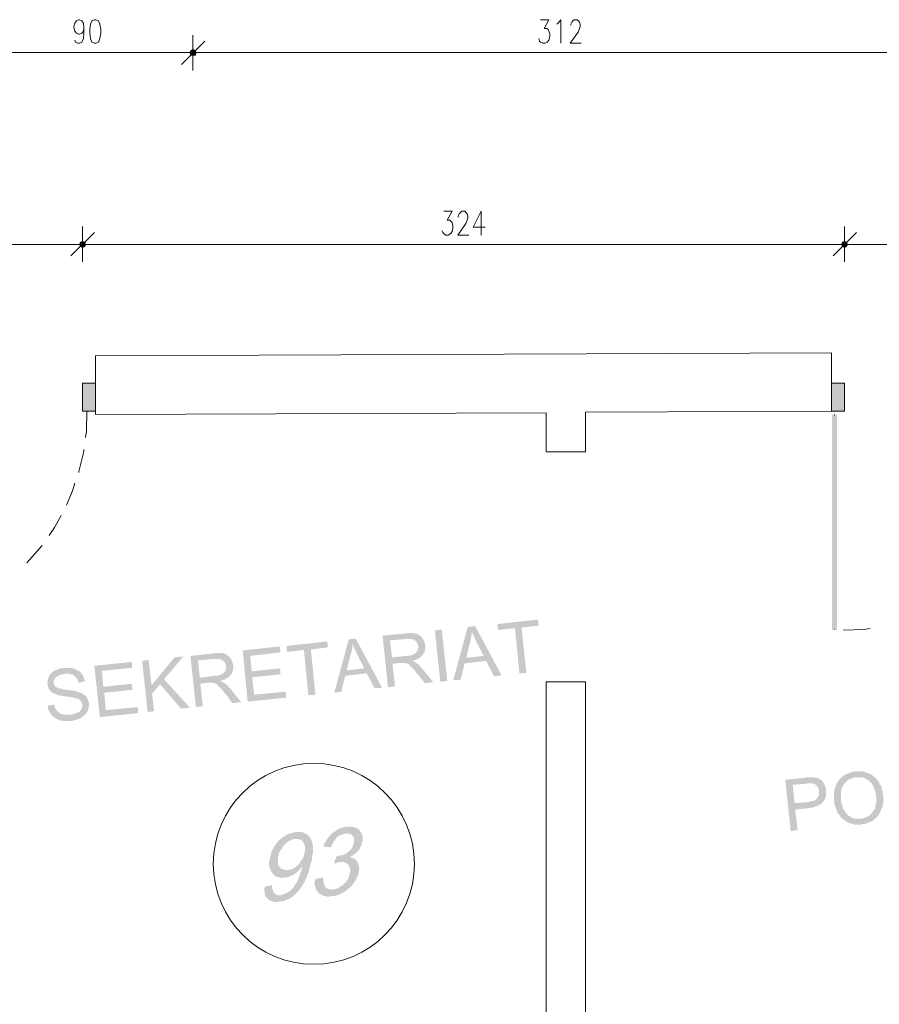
# Model space of a CAD drawing. Header units: millimetres. Extents: x -1256 to 4744, y -2264 to 706.
# Tile 38 of 62: x 1946 to 2312, y -311 to 108. Entities that reach past the tile are written whole.
import ezdxf

# ---------------------------------------------------------------- set-up
doc = ezdxf.new("R2010")
doc.units = ezdxf.units.MM
doc.header["$LTSCALE"] = 0.2
doc.layers.add('C00-00-00', color=7, linetype='Continuous')

msp = doc.modelspace()

# ---------------------------------------------------------------- hatches: boundary and pattern name
at = {"layer": 'C00-00-00'}
h = msp.add_hatch(color=256, dxfattribs=at)
h.dxf.hatch_style = 2
h.paths.add_polyline_path([(2019.227, 94.969), (2018.805, 94.123), (2021.346, 94.123)])
h = msp.add_hatch(color=256, dxfattribs=at)
h.dxf.hatch_style = 2
h.paths.add_polyline_path([(2021.346, 94.123), (2018.805, 94.123), (2019.227, 94.969)])
h = msp.add_hatch(color=256, dxfattribs=at)
h.dxf.hatch_style = 2
h.paths.add_polyline_path([(2018.805, 94.123), (2019.227, 93.067), (2021.133, 93.067)])
h = msp.add_hatch(color=256, dxfattribs=at)
h.dxf.hatch_style = 2
h.paths.add_polyline_path([(2018.805, 94.123), (2021.346, 94.123), (2021.133, 93.067)])
h = msp.add_hatch(color=256, dxfattribs=at)
h.dxf.hatch_style = 2
h.paths.add_polyline_path([(2021.133, 93.067), (2021.346, 94.123), (2018.805, 94.123)])
h = msp.add_hatch(color=256, dxfattribs=at)
h.dxf.hatch_style = 2
h.paths.add_polyline_path([(2021.133, 93.067), (2019.227, 93.067), (2018.805, 94.123)])
h = msp.add_hatch(color=256, dxfattribs=at)
h.dxf.hatch_style = 2
h.paths.add_polyline_path([(2020.073, 95.395), (2019.227, 94.969), (2021.133, 94.969)])
h = msp.add_hatch(color=256, dxfattribs=at)
h.dxf.hatch_style = 2
h.paths.add_polyline_path([(2021.133, 94.969), (2019.227, 94.969), (2020.073, 95.395)])
h = msp.add_hatch(color=256, dxfattribs=at)
h.dxf.hatch_style = 2
h.paths.add_polyline_path([(2019.227, 94.969), (2021.133, 94.969), (2021.346, 94.123)])
h = msp.add_hatch(color=256, dxfattribs=at)
h.dxf.hatch_style = 2
h.paths.add_polyline_path([(2021.346, 94.123), (2021.133, 94.969), (2019.227, 94.969)])
h = msp.add_hatch(color=256, dxfattribs=at)
h.dxf.hatch_style = 2
h.paths.add_polyline_path([(2019.227, 93.067), (2021.133, 93.067), (2020.073, 92.855)])
h = msp.add_hatch(color=256, dxfattribs=at)
h.dxf.hatch_style = 2
h.paths.add_polyline_path([(2020.073, 92.855), (2021.133, 93.067), (2019.227, 93.067)])
h = msp.add_hatch(color=256, dxfattribs=at)
h.dxf.hatch_style = 2
h.paths.add_polyline_path([(1974.354, 12.419), (1971.814, 12.419), (1972.239, 13.479)])
h = msp.add_hatch(color=256, dxfattribs=at)
h.dxf.hatch_style = 2
h.paths.add_polyline_path([(1972.239, 13.479), (1971.814, 12.419), (1974.354, 12.419)])
h = msp.add_hatch(color=256, dxfattribs=at)
h.dxf.hatch_style = 2
h.paths.add_polyline_path([(1974.141, 13.479), (1972.239, 13.479), (1973.082, 13.691)])
h = msp.add_hatch(color=256, dxfattribs=at)
h.dxf.hatch_style = 2
h.paths.add_polyline_path([(1973.082, 13.691), (1972.239, 13.479), (1974.141, 13.479)])
h = msp.add_hatch(color=256, dxfattribs=at)
h.dxf.hatch_style = 2
h.paths.add_polyline_path([(1974.354, 12.419), (1974.141, 13.479), (1972.239, 13.479)])
h = msp.add_hatch(color=256, dxfattribs=at)
h.dxf.hatch_style = 2
h.paths.add_polyline_path([(1972.239, 13.479), (1974.141, 13.479), (1974.354, 12.419)])
h = msp.add_hatch(color=256, dxfattribs=at)
h.dxf.hatch_style = 2
h.paths.add_polyline_path([(2298.415, 12.419), (2295.875, 12.419), (2296.3, 13.479)])
h = msp.add_hatch(color=256, dxfattribs=at)
h.dxf.hatch_style = 2
h.paths.add_polyline_path([(2296.3, 13.479), (2295.875, 12.419), (2298.415, 12.419)])
h = msp.add_hatch(color=256, dxfattribs=at)
h.dxf.hatch_style = 2
h.paths.add_polyline_path([(2297.994, 13.479), (2296.3, 13.479), (2297.147, 13.691)])
h = msp.add_hatch(color=256, dxfattribs=at)
h.dxf.hatch_style = 2
h.paths.add_polyline_path([(2297.147, 13.691), (2296.3, 13.479), (2297.994, 13.479)])
h = msp.add_hatch(color=256, dxfattribs=at)
h.dxf.hatch_style = 2
h.paths.add_polyline_path([(2298.415, 12.419), (2297.994, 13.479), (2296.3, 13.479)])
h = msp.add_hatch(color=256, dxfattribs=at)
h.dxf.hatch_style = 2
h.paths.add_polyline_path([(2296.3, 13.479), (2297.994, 13.479), (2298.415, 12.419)])
h = msp.add_hatch(color=256, dxfattribs=at)
h.dxf.hatch_style = 2
h.paths.add_polyline_path([(1974.141, 11.572), (1974.354, 12.419), (1971.814, 12.419)])
h = msp.add_hatch(color=256, dxfattribs=at)
h.dxf.hatch_style = 2
h.paths.add_polyline_path([(1974.141, 11.572), (1972.239, 11.572), (1971.814, 12.419)])
h = msp.add_hatch(color=256, dxfattribs=at)
h.dxf.hatch_style = 2
h.paths.add_polyline_path([(1971.814, 12.419), (1972.239, 11.572), (1974.141, 11.572)])
h = msp.add_hatch(color=256, dxfattribs=at)
h.dxf.hatch_style = 2
h.paths.add_polyline_path([(1971.814, 12.419), (1974.354, 12.419), (1974.141, 11.572)])
h = msp.add_hatch(color=256, dxfattribs=at)
h.dxf.hatch_style = 2
h.paths.add_polyline_path([(1973.082, 11.151), (1974.141, 11.572), (1972.239, 11.572)])
h = msp.add_hatch(color=256, dxfattribs=at)
h.dxf.hatch_style = 2
h.paths.add_polyline_path([(1972.239, 11.572), (1974.141, 11.572), (1973.082, 11.151)])
h = msp.add_hatch(color=256, dxfattribs=at)
h.dxf.hatch_style = 2
h.paths.add_polyline_path([(2297.994, 11.572), (2298.415, 12.419), (2295.875, 12.419)])
h = msp.add_hatch(color=256, dxfattribs=at)
h.dxf.hatch_style = 2
h.paths.add_polyline_path([(2297.994, 11.572), (2296.3, 11.572), (2295.875, 12.419)])
h = msp.add_hatch(color=256, dxfattribs=at)
h.dxf.hatch_style = 2
h.paths.add_polyline_path([(2295.875, 12.419), (2296.3, 11.572), (2297.994, 11.572)])
h = msp.add_hatch(color=256, dxfattribs=at)
h.dxf.hatch_style = 2
h.paths.add_polyline_path([(2295.875, 12.419), (2298.415, 12.419), (2297.994, 11.572)])
h = msp.add_hatch(color=256, dxfattribs=at)
h.dxf.hatch_style = 2
h.paths.add_polyline_path([(2297.147, 11.151), (2297.994, 11.572), (2296.3, 11.572)])
h = msp.add_hatch(color=256, dxfattribs=at)
h.dxf.hatch_style = 2
h.paths.add_polyline_path([(2296.3, 11.572), (2297.994, 11.572), (2297.147, 11.151)])
h = msp.add_hatch(color=256, dxfattribs=at)
h.dxf.hatch_style = 2
h.paths.add_polyline_path([(1973.082, -58.49), (1973.082, -46.635), (1978.588, -46.635)])
h = msp.add_hatch(color=256, dxfattribs=at)
h.dxf.hatch_style = 2
h.paths.add_polyline_path([(1973.082, -58.49), (1978.588, -58.49), (1978.588, -46.635)])
h = msp.add_hatch(color=256, dxfattribs=at)
h.dxf.hatch_style = 2
h.paths.add_polyline_path([(2291.645, -58.49), (2291.645, -46.635), (2297.147, -46.635)])
h = msp.add_hatch(color=256, dxfattribs=at)
h.dxf.hatch_style = 2
h.paths.add_polyline_path([(2291.645, -58.49), (2297.147, -58.49), (2297.147, -46.635)])
h = msp.add_hatch(color=256, dxfattribs=at)
h.dxf.hatch_style = 2
h.paths.add_polyline_path([(2291.854, -60.179), (2293.973, -60.179), (2291.854, -151.409)])
h = msp.add_hatch(color=256, dxfattribs=at)
h.dxf.hatch_style = 2
h.paths.add_polyline_path([(2293.973, -60.179), (2291.854, -151.409), (2293.973, -151.409)])
h = msp.add_hatch(color=256, dxfattribs=at)
h.dxf.hatch_style = 2
h.paths.add_polyline_path([(2293.973, -151.409), (2291.854, -151.409), (2293.973, -60.179)])
h = msp.add_hatch(color=256, dxfattribs=at)
h.dxf.hatch_style = 2
h.paths.add_polyline_path([(2291.854, -151.409), (2293.973, -60.179), (2291.854, -60.179)])
h = msp.add_hatch(color=256, dxfattribs=at)
h.dxf.hatch_style = 2
h.paths.add_polyline_path([(2140.089, -149.928), (2136.914, -150.35), (2130.774, -172.999), (2133.949, -172.786), (2135.642, -165.804), (2144.744, -164.744), (2136.28, -163.476), (2137.974, -156.702), (2138.186, -156.064), (2138.186, -155.43), (2138.395, -154.796), (2138.395, -154.371), (2138.608, -153.737), (2138.608, -152.469), (2138.82, -152.469)])
h = msp.add_hatch(color=256, dxfattribs=at)
h.dxf.hatch_style = 2
h.paths.add_polyline_path([(2140.089, -149.928), (2138.82, -152.469), (2138.82, -152.681), (2139.033, -153.315), (2139.455, -153.949), (2139.667, -154.371), (2139.88, -154.796), (2139.88, -155.009), (2140.089, -155.217), (2140.089, -155.643), (2140.301, -155.856), (2140.514, -156.277), (2140.727, -156.911), (2140.935, -157.336), (2141.361, -157.97), (2141.569, -158.604), (2141.995, -159.242), (2142.416, -160.089), (2142.841, -160.936), (2143.263, -161.783), (2143.688, -162.629), (2136.28, -163.476), (2144.744, -164.744), (2148.135, -171.305), (2151.309, -170.884)])
h = msp.add_hatch(color=256, dxfattribs=at)
h.dxf.hatch_style = 2
h.paths.add_polyline_path([(2166.759, -147.176), (2149.615, -149.082), (2149.828, -151.622), (2157.023, -150.775), (2158.929, -170.037), (2161.891, -169.825), (2159.776, -150.562), (2167.184, -149.716)])
h = msp.add_hatch(color=256, dxfattribs=at)
h.dxf.hatch_style = 2
h.paths.add_polyline_path([(2110.457, -153.103), (2100.722, -153.949), (2103.049, -175.96), (2106.011, -175.539), (2104.951, -166.012), (2108.338, -165.591), (2113.844, -164.957), (2113.419, -164.744), (2113.631, -164.744), (2114.265, -164.531), (2114.899, -164.323), (2115.537, -163.897), (2115.959, -163.685), (2116.38, -163.476), (2117.018, -163.051), (2117.227, -162.629), (2117.652, -162.417), (2117.865, -162.204), (2104.743, -163.263), (2103.896, -156.064), (2110.878, -155.43), (2117.227, -154.583), (2116.805, -154.162), (2116.171, -153.737), (2115.537, -153.315), (2114.899, -153.103), (2114.478, -153.103), (2113.844, -152.89), (2111.091, -152.89)])
h = msp.add_hatch(color=256, dxfattribs=at)
h.dxf.hatch_style = 2
h.paths.add_polyline_path([(2117.227, -154.583), (2110.878, -155.43), (2113.206, -155.43), (2113.631, -155.643), (2114.053, -155.856), (2114.478, -156.064), (2114.899, -156.49), (2115.325, -156.911), (2115.537, -157.336), (2115.746, -157.97), (2115.959, -158.604), (2115.959, -159.03), (2115.746, -159.451), (2115.746, -160.089), (2115.325, -160.723), (2115.112, -160.936), (2114.899, -161.357), (2114.265, -161.783), (2113.844, -161.991), (2113.419, -162.204), (2112.784, -162.417), (2112.15, -162.417), (2111.516, -162.629), (2110.878, -162.629), (2104.743, -163.263), (2117.865, -162.204), (2118.078, -161.57), (2118.499, -161.149), (2118.712, -160.723), (2118.712, -160.089), (2118.924, -159.451), (2118.924, -158.183), (2118.712, -157.97), (2118.712, -157.336), (2118.499, -156.702), (2118.286, -156.277), (2118.078, -155.643), (2117.865, -155.43), (2117.652, -155.009)])
h = msp.add_hatch(color=256, dxfattribs=at)
h.dxf.hatch_style = 2
h.paths.add_polyline_path([(2128.238, -173.212), (2125.273, -173.633), (2122.945, -151.835), (2125.907, -151.409)])
h = msp.add_hatch(color=256, dxfattribs=at)
h.dxf.hatch_style = 2
h.paths.add_polyline_path([(2056.904, -158.604), (2041.242, -160.302), (2043.357, -182.1), (2059.657, -180.407), (2059.444, -177.867), (2046.109, -179.139), (2045.263, -171.731), (2057.326, -170.459), (2057.117, -167.918), (2045.05, -169.191), (2044.416, -162.629), (2057.326, -161.149)])
h = msp.add_hatch(color=256, dxfattribs=at)
h.dxf.hatch_style = 2
h.paths.add_polyline_path([(2077.226, -156.49), (2059.866, -158.396), (2060.078, -160.936), (2067.278, -160.089), (2069.18, -179.351), (2072.145, -179.139), (2070.239, -159.877), (2077.434, -159.03)])
h = msp.add_hatch(color=256, dxfattribs=at)
h.dxf.hatch_style = 2
h.paths.add_polyline_path([(2089.289, -155.217), (2086.327, -155.643), (2080.187, -178.292), (2083.153, -177.867), (2084.846, -171.097), (2093.948, -170.037), (2085.48, -168.765), (2087.174, -161.783), (2087.383, -161.357), (2087.595, -160.723), (2087.595, -160.089), (2087.808, -159.451), (2087.808, -158.396), (2088.021, -157.758)])
h = msp.add_hatch(color=256, dxfattribs=at)
h.dxf.hatch_style = 2
h.paths.add_polyline_path([(2089.289, -155.217), (2088.021, -157.758), (2088.229, -157.97), (2088.442, -158.604), (2088.655, -159.242), (2088.867, -159.664), (2089.076, -160.089), (2089.076, -160.302), (2089.289, -160.511), (2089.501, -160.936), (2089.501, -161.149), (2089.714, -161.57), (2089.923, -161.991), (2090.348, -162.629), (2090.561, -163.263), (2090.774, -163.897), (2091.195, -164.531), (2091.62, -165.378), (2092.042, -166.012), (2092.463, -167.072), (2092.888, -167.918), (2085.48, -168.765), (2093.948, -170.037), (2097.331, -176.386), (2100.509, -176.173)])
h = msp.add_hatch(color=256, dxfattribs=at)
h.dxf.hatch_style = 2
h.paths.add_polyline_path([(2016.053, -162.838), (2012.24, -163.263), (2002.505, -175.118), (2002.717, -178.713), (2006.104, -174.692), (2007.798, -172.577)])
h = msp.add_hatch(color=256, dxfattribs=at)
h.dxf.hatch_style = 2
h.paths.add_polyline_path([(2028.753, -161.57), (2019.014, -162.629), (2021.346, -184.428), (2024.307, -184.006), (2023.248, -174.48), (2026.635, -174.058), (2032.14, -173.424), (2031.715, -173.212), (2031.928, -173.212), (2032.562, -172.999), (2033.2, -172.786), (2033.834, -172.577), (2034.255, -172.152), (2034.893, -171.939), (2035.315, -171.518), (2035.74, -171.305), (2035.949, -170.884), (2036.161, -170.671), (2023.039, -171.939), (2022.192, -164.531), (2029.175, -163.897), (2035.527, -163.051), (2035.102, -162.629), (2034.468, -162.204), (2033.834, -161.783), (2033.2, -161.57), (2032.774, -161.57), (2032.14, -161.357), (2029.388, -161.357)])
h = msp.add_hatch(color=256, dxfattribs=at)
h.dxf.hatch_style = 2
h.paths.add_polyline_path([(2035.527, -163.051), (2029.175, -163.897), (2031.502, -163.897), (2031.928, -164.11), (2032.349, -164.323), (2032.774, -164.531), (2033.2, -164.957), (2033.621, -165.378), (2033.834, -165.804), (2034.047, -166.438), (2034.255, -167.072), (2034.255, -167.497), (2034.047, -167.918), (2034.047, -168.552), (2033.834, -169.191), (2033.408, -169.403), (2033.2, -169.825), (2032.562, -170.25), (2032.14, -170.459), (2031.715, -170.671), (2031.081, -170.884), (2030.447, -171.097), (2029.175, -171.097), (2023.039, -171.939), (2036.161, -170.671), (2036.583, -170.25), (2036.795, -169.612), (2037.008, -169.191), (2037.008, -168.552), (2037.221, -167.918), (2037.221, -166.438), (2037.008, -165.804), (2036.795, -165.166), (2036.583, -164.744), (2036.374, -164.11), (2036.161, -163.897), (2035.949, -163.476)])
h = msp.add_hatch(color=256, dxfattribs=at)
h.dxf.hatch_style = 2
h.paths.add_polyline_path([(1994.037, -165.166), (1978.166, -166.859), (1980.494, -188.665), (1996.79, -186.968), (1996.582, -184.428), (1983.034, -185.7), (1982.396, -178.292), (1994.463, -177.02), (1994.037, -174.48), (1981.975, -175.752), (1981.341, -168.978), (1994.25, -167.706)])
h = msp.add_hatch(color=256, dxfattribs=at)
h.dxf.hatch_style = 2
h.paths.add_polyline_path([(2001.237, -164.323), (1998.484, -164.744), (2000.811, -186.547), (2003.564, -186.121), (2002.717, -178.713), (2002.505, -175.118)])
h = msp.add_hatch(color=256, dxfattribs=at)
h.dxf.hatch_style = 2
h.paths.add_polyline_path([(2113.844, -164.957), (2108.338, -165.591), (2110.457, -165.591), (2110.878, -165.804), (2111.516, -166.012), (2112.15, -166.438), (2112.15, -166.65), (2112.572, -167.072), (2112.997, -167.497), (2113.419, -167.918), (2113.844, -168.344), (2114.053, -168.344), (2114.265, -168.552), (2114.478, -168.978), (2114.691, -169.191), (2114.899, -169.612), (2115.325, -170.037), (2115.746, -170.459), (2115.959, -170.884), (2116.593, -171.518), (2117.018, -172.152), (2117.439, -172.786), (2118.078, -173.424), (2118.712, -174.271), (2122.311, -173.846), (2117.865, -168.344), (2117.439, -167.918), (2117.018, -167.497), (2116.593, -166.859), (2116.171, -166.438), (2115.746, -166.012), (2115.112, -165.804), (2114.691, -165.378), (2114.265, -165.166)])
h = msp.add_hatch(color=256, dxfattribs=at)
h.dxf.hatch_style = 2
h.paths.add_polyline_path([(1965.253, -167.706), (1964.406, -167.918), (1963.772, -167.918), (1963.134, -168.131), (1962.712, -168.344), (1962.078, -168.552), (1961.653, -168.765), (1961.019, -168.978), (1960.598, -169.403), (1960.172, -169.612), (1959.751, -170.037), (1959.538, -170.25), (1959.113, -170.671), (1958.904, -171.305), (1958.692, -171.731), (1958.479, -172.152), (1958.27, -172.786), (1958.27, -173.424), (1958.057, -174.058), (1958.27, -174.48), (1958.27, -175.326), (1958.479, -175.96), (1958.692, -176.386), (1958.904, -177.02), (1959.326, -177.445), (1959.751, -177.867), (1960.172, -178.079), (1960.385, -178.292), (1960.806, -178.505), (1961.444, -178.713), (1961.866, -178.926), (1962.287, -179.139), (1962.925, -179.351), (1963.559, -179.56), (1964.193, -179.56), (1965.04, -179.773), (1965.887, -179.773), (1966.525, -179.985), (1967.372, -179.985), (1968.006, -180.198), (1968.64, -180.198), (1969.274, -180.407), (1969.908, -180.619), (1970.333, -180.619), (1970.754, -180.832), (1971.18, -180.832), (1971.392, -181.045), (1972.027, -181.466), (1972.448, -181.892), (1972.661, -182.313), (1972.873, -182.734), (1973.082, -183.372), (1973.082, -184.219), (1972.873, -184.853), (1972.661, -185.274), (1972.239, -185.908), (1971.814, -186.334), (1971.392, -186.547), (1970.967, -186.755), (1970.546, -186.968), (1969.908, -187.181), (1969.274, -187.393), (1968.64, -187.606), (1968.006, -187.606), (1960.806, -188.453), (1961.232, -188.874), (1961.444, -189.087), (1961.866, -189.299), (1962.287, -189.508), (1962.712, -189.721), (1963.346, -189.933), (1963.772, -190.146), (1964.406, -190.146), (1965.04, -190.355), (1968.427, -190.355), (1968.64, -190.146), (1969.274, -190.146), (1969.908, -189.933), (1970.546, -189.721), (1971.18, -189.508), (1971.814, -189.299), (1972.239, -189.087), (1972.661, -188.874), (1973.082, -188.453), (1973.72, -188.24), (1973.929, -187.815), (1974.141, -187.815), (1974.567, -187.181), (1974.775, -186.755), (1975.201, -186.334), (1975.413, -185.7), (1975.626, -185.274), (1975.626, -184.64), (1975.835, -184.006), (1975.835, -182.526), (1975.626, -181.892), (1975.413, -181.253), (1975.201, -180.832), (1974.988, -180.198), (1974.567, -179.773), (1974.141, -179.351), (1973.72, -179.139), (1973.295, -178.713), (1972.661, -178.505), (1972.239, -178.292), (1971.601, -178.079), (1970.967, -177.867), (1970.754, -177.654), (1970.333, -177.654), (1969.699, -177.445), (1969.065, -177.445), (1968.64, -177.232), (1967.159, -177.232), (1966.525, -177.02), (1965.465, -177.02), (1964.827, -176.807), (1964.193, -176.598), (1963.559, -176.598), (1962.925, -176.386), (1962.5, -176.173), (1962.287, -176.173), (1962.078, -175.96), (1961.653, -175.752), (1961.232, -175.326), (1961.019, -174.692), (1960.806, -174.058), (1960.806, -173.424), (1961.019, -172.999), (1961.232, -172.365), (1961.653, -171.939), (1962.078, -171.518), (1962.712, -171.097), (1963.134, -170.884), (1963.772, -170.671), (1964.193, -170.459), (1964.827, -170.459), (1965.674, -170.25), (1972.239, -169.612), (1971.814, -169.191), (1971.18, -168.765), (1970.967, -168.765), (1970.546, -168.552), (1970.12, -168.344), (1969.486, -168.131), (1969.065, -167.918), (1968.427, -167.706), (1965.887, -167.706)])
h = msp.add_hatch(color=256, dxfattribs=at)
h.dxf.hatch_style = 2
h.paths.add_polyline_path([(1972.239, -169.612), (1965.674, -170.25), (1967.372, -170.25), (1968.006, -170.459), (1968.64, -170.459), (1969.065, -170.671), (1969.486, -170.884), (1969.486, -171.097), (1969.908, -171.305), (1970.333, -171.731), (1970.754, -172.152), (1970.967, -172.786), (1971.18, -173.212), (1971.392, -174.058), (1974.141, -173.424), (1974.141, -173.212), (1973.929, -172.577), (1973.72, -171.939), (1973.507, -171.305), (1973.295, -170.884), (1972.873, -170.459), (1972.661, -170.037)])
h = msp.add_hatch(color=256, dxfattribs=at)
h.dxf.hatch_style = 2
h.paths.add_polyline_path([(2007.798, -172.577), (2006.104, -174.692), (2014.993, -185.066), (2018.805, -184.64)])
h = msp.add_hatch(color=256, dxfattribs=at)
h.dxf.hatch_style = 2
h.paths.add_polyline_path([(2032.14, -173.424), (2026.635, -174.058), (2028.753, -174.058), (2029.175, -174.271), (2029.809, -174.48), (2030.447, -174.905), (2030.447, -175.118), (2030.868, -175.539), (2031.502, -175.96), (2031.928, -176.386), (2032.349, -176.807), (2032.562, -177.232), (2032.774, -177.445), (2032.987, -177.654), (2033.2, -178.079), (2033.621, -178.505), (2034.047, -178.926), (2034.468, -179.56), (2034.893, -179.985), (2035.315, -180.619), (2035.74, -181.253), (2036.374, -182.1), (2037.008, -182.734), (2040.604, -182.313), (2036.161, -176.807), (2035.949, -176.386), (2035.315, -175.96), (2034.893, -175.326), (2034.468, -174.905), (2034.047, -174.692), (2033.621, -174.271), (2032.987, -173.846), (2032.562, -173.633)])
h = msp.add_hatch(color=256, dxfattribs=at)
h.dxf.hatch_style = 2
h.paths.add_polyline_path([(1961.019, -183.372), (1958.27, -183.794), (1958.27, -184.006), (1958.479, -184.64), (1958.479, -185.066), (1958.692, -185.7), (1959.113, -186.334), (1959.326, -186.755), (1959.538, -187.181), (1959.96, -187.815), (1960.385, -188.24), (1960.806, -188.453), (1968.006, -187.606), (1967.372, -187.606), (1966.733, -187.815), (1966.099, -187.606), (1965.04, -187.606), (1964.406, -187.393), (1963.981, -187.181), (1963.346, -186.968), (1963.134, -186.755), (1962.712, -186.334), (1962.287, -186.121), (1961.866, -185.487), (1961.653, -185.066), (1961.444, -184.64), (1961.232, -184.006)])
h = msp.add_hatch(color=256, dxfattribs=at)
h.dxf.hatch_style = 2
h.paths.add_polyline_path([(2302.015, -211.736), (2301.802, -211.736), (2301.168, -211.944), (2300.534, -211.944), (2299.9, -212.157), (2299.475, -212.37), (2298.841, -212.583), (2298.202, -212.791), (2297.781, -213.004), (2297.356, -213.217), (2296.722, -213.638), (2296.3, -214.063), (2295.875, -214.272), (2295.454, -214.697), (2302.228, -214.272), (2304.768, -214.272), (2305.189, -214.485), (2305.823, -214.697), (2306.248, -214.91), (2306.883, -215.331), (2307.304, -215.544), (2307.729, -215.969), (2308.151, -216.391), (2308.576, -216.603), (2308.789, -217.025), (2309.21, -217.663), (2309.423, -218.084), (2309.635, -218.51), (2309.848, -219.144), (2310.057, -219.778), (2310.269, -220.203), (2310.482, -221.046), (2310.482, -221.684), (2310.695, -222.318), (2310.695, -224.858), (2310.482, -225.279), (2310.482, -225.918), (2310.269, -226.552), (2310.269, -226.977), (2310.057, -227.611), (2309.848, -228.032), (2309.423, -228.458), (2309.21, -229.092), (2309.001, -229.092), (2308.789, -229.513), (2308.363, -229.938), (2307.942, -230.36), (2307.304, -230.785), (2306.883, -230.998), (2306.457, -231.207), (2305.823, -231.419), (2305.189, -231.632), (2304.768, -231.841), (2304.13, -231.841), (2310.695, -231.419), (2311.116, -230.998), (2311.542, -230.573), (2311.75, -229.938), (2312.176, -229.513), (2312.388, -229.092), (2312.597, -228.458), (2312.81, -228.032), (2313.022, -227.398), (2313.231, -226.977), (2313.444, -226.339), (2313.444, -225.705), (2313.656, -225.279), (2313.656, -221.892), (2313.444, -221.258), (2313.444, -220.624), (2313.231, -219.99), (2313.022, -219.356), (2313.022, -218.931), (2312.81, -218.297), (2312.597, -217.663), (2312.176, -217.238), (2311.963, -216.603), (2311.75, -216.178), (2311.329, -215.757), (2310.903, -215.331), (2310.695, -214.91), (2310.269, -214.485), (2309.848, -214.063), (2309.635, -214.063), (2309.21, -213.638), (2308.789, -213.217), (2308.363, -213.004), (2307.729, -212.791), (2307.304, -212.583), (2306.67, -212.37), (2306.248, -212.157), (2305.614, -211.944), (2304.976, -211.736), (2302.649, -211.736)])
h = msp.add_hatch(color=256, dxfattribs=at)
h.dxf.hatch_style = 2
h.paths.add_polyline_path([(2280.212, -214.485), (2271.958, -215.331), (2274.285, -237.134), (2277.251, -236.712), (2276.192, -228.032), (2281.906, -227.398), (2282.119, -227.398), (2282.753, -227.186), (2283.387, -227.186), (2284.233, -226.977), (2284.659, -226.764), (2285.293, -226.552), (2285.927, -226.339), (2286.352, -226.126), (2286.774, -225.918), (2287.199, -225.492), (2287.62, -225.279), (2287.833, -224.858), (2288.046, -224.858), (2288.254, -224.433), (2275.979, -225.279), (2275.132, -217.45), (2280.847, -217.025), (2287.833, -215.969), (2287.408, -215.544), (2286.986, -215.331), (2286.352, -214.91), (2285.927, -214.697), (2285.506, -214.485), (2284.867, -214.485), (2284.233, -214.272), (2281.059, -214.272)])
h = msp.add_hatch(color=256, dxfattribs=at)
h.dxf.hatch_style = 2
h.paths.add_polyline_path([(2287.833, -215.969), (2280.847, -217.025), (2281.485, -216.816), (2283.599, -216.816), (2284.025, -217.025), (2284.446, -217.238), (2285.08, -217.45), (2285.506, -218.084), (2285.927, -218.51), (2286.14, -219.144), (2286.352, -219.565), (2286.352, -221.684), (2286.14, -222.105), (2285.927, -222.531), (2285.714, -222.952), (2285.506, -223.377), (2285.08, -223.586), (2284.659, -224.011), (2284.233, -224.224), (2283.599, -224.433), (2282.965, -224.433), (2282.331, -224.645), (2281.693, -224.858), (2275.979, -225.279), (2288.254, -224.433), (2288.68, -223.799), (2288.893, -223.377), (2289.101, -222.952), (2289.314, -222.318), (2289.314, -219.144), (2289.101, -218.718), (2288.893, -218.084), (2288.68, -217.45), (2288.467, -217.025), (2288.254, -216.603)])
h = msp.add_hatch(color=256, dxfattribs=at)
h.dxf.hatch_style = 2
h.paths.add_polyline_path([(2295.454, -214.697), (2295.028, -215.119), (2294.82, -215.544), (2294.607, -215.757), (2294.182, -216.391), (2293.973, -216.816), (2293.76, -217.238), (2293.547, -217.872), (2293.335, -218.297), (2293.126, -218.931), (2292.913, -219.356), (2292.913, -219.99), (2292.701, -220.624), (2292.701, -224.645), (2292.913, -225.279), (2292.913, -225.918), (2293.126, -226.552), (2293.335, -226.977), (2293.547, -227.611), (2293.76, -228.245), (2293.973, -228.666), (2294.182, -229.304), (2294.394, -229.726), (2294.82, -230.151), (2295.241, -230.573), (2295.454, -231.207), (2295.875, -231.632), (2296.3, -231.841), (2296.509, -232.053), (2297.147, -232.479), (2297.568, -232.9), (2297.994, -233.113), (2298.415, -233.325), (2299.049, -233.747), (2299.475, -233.959), (2300.109, -233.959), (2300.747, -234.172), (2301.168, -234.381), (2304.342, -234.381), (2304.976, -234.172), (2305.614, -234.172), (2306.248, -233.959), (2306.883, -233.747), (2307.304, -233.534), (2307.942, -233.325), (2308.363, -233.113), (2309.001, -232.9), (2309.423, -232.479), (2309.848, -232.266), (2310.269, -231.841), (2310.695, -231.419), (2304.13, -231.841), (2301.381, -231.841), (2300.955, -231.632), (2300.321, -231.419), (2299.9, -231.207), (2299.262, -230.785), (2298.841, -230.573), (2298.415, -230.151), (2298.415, -229.938), (2297.994, -229.726), (2297.568, -229.304), (2297.356, -228.666), (2296.934, -228.245), (2296.722, -227.824), (2296.509, -227.186), (2296.3, -226.764), (2296.088, -226.126), (2295.875, -225.492), (2295.875, -224.858), (2295.662, -224.224), (2295.662, -220.412), (2295.875, -219.99), (2295.875, -219.356), (2296.088, -218.931), (2296.3, -218.297), (2296.509, -217.872), (2296.722, -217.45), (2297.147, -217.025), (2297.568, -216.603), (2297.994, -216.178), (2298.415, -215.757), (2298.841, -215.331), (2299.475, -215.119), (2299.9, -214.91), (2300.534, -214.697), (2300.955, -214.485), (2301.593, -214.272), (2302.228, -214.272)])
h = msp.add_hatch(color=256, dxfattribs=at)
h.dxf.hatch_style = 2
h.paths.add_polyline_path([(2063.891, -237.559), (2063.678, -237.559), (2062.831, -237.772), (2062.197, -237.98), (2061.563, -238.193), (2060.713, -238.406), (2060.078, -238.614), (2059.444, -239.04), (2058.81, -239.461), (2058.172, -239.887), (2057.538, -240.521), (2056.904, -240.946), (2063.678, -240.521), (2064.738, -240.521), (2065.372, -240.733), (2066.006, -240.946), (2066.64, -241.367), (2067.065, -242.001), (2067.065, -242.214), (2067.486, -242.848), (2067.699, -243.482), (2067.699, -245.814), (2067.486, -246.66), (2067.278, -247.507), (2067.065, -248.354), (2066.64, -248.988), (2066.218, -249.622), (2065.793, -250.256), (2065.372, -250.894), (2064.946, -251.528), (2064.525, -251.741), (2063.891, -252.375), (2066.64, -252.375), (2066.431, -253.222), (2066.218, -254.068), (2065.793, -254.915), (2065.584, -255.549), (2065.372, -256.396), (2065.159, -257.03), (2064.738, -257.877), (2064.525, -258.515), (2064.099, -259.149), (2063.678, -259.783), (2063.257, -260.204), (2063.044, -260.842), (2062.41, -261.476), (2061.985, -262.11), (2061.351, -262.536), (2060.713, -263.17), (2060.078, -263.382), (2059.444, -263.804), (2058.81, -264.016), (2058.172, -264.229), (2057.538, -264.442), (2050.977, -265.076), (2051.403, -265.497), (2051.824, -265.923), (2052.249, -266.344), (2052.883, -266.769), (2053.517, -266.978), (2054.151, -267.191), (2054.998, -267.403), (2055.845, -267.403), (2056.692, -267.191), (2057.326, -267.191), (2057.964, -266.978), (2058.81, -266.978), (2059.444, -266.557), (2060.078, -266.344), (2060.713, -266.135), (2061.563, -265.71), (2062.197, -265.289), (2062.619, -264.863), (2063.257, -264.442), (2063.891, -263.804), (2064.525, -263.17), (2064.946, -262.536), (2065.159, -262.536), (2065.372, -262.11), (2065.793, -261.476), (2066.218, -261.051), (2066.64, -260.417), (2066.852, -259.783), (2067.278, -259.149), (2067.699, -258.515), (2067.912, -257.877), (2068.333, -257.243), (2068.546, -256.396), (2068.759, -255.762), (2069.18, -254.915), (2069.393, -254.068), (2069.605, -253.222), (2069.814, -252.375), (2070.027, -251.528), (2070.239, -250.681), (2070.452, -250.256), (2070.665, -249.201), (2070.665, -248.141), (2070.873, -247.294), (2071.086, -246.448), (2071.086, -243.273), (2070.873, -242.635), (2070.873, -242.001), (2070.665, -241.367), (2070.452, -240.946), (2070.239, -240.521), (2070.027, -240.099), (2069.814, -239.887), (2069.393, -239.253), (2068.759, -238.827), (2068.333, -238.406), (2067.699, -238.193), (2067.065, -237.772), (2066.218, -237.559), (2064.738, -237.559)])
h = msp.add_hatch(color=256, dxfattribs=at)
h.dxf.hatch_style = 2
h.paths.add_polyline_path([(2085.48, -235.227), (2085.268, -235.44), (2084.634, -235.44), (2083.787, -235.653), (2083.153, -235.866), (2082.306, -236.078), (2081.668, -236.5), (2081.034, -236.925), (2080.4, -237.346), (2079.766, -237.772), (2079.341, -237.98), (2078.915, -238.614), (2078.281, -239.04), (2077.86, -239.674), (2077.434, -240.099), (2077.013, -240.733), (2076.588, -241.58), (2076.166, -242.214), (2075.741, -243.061), (2075.532, -243.695), (2078.707, -244.12), (2078.915, -243.908), (2079.128, -243.061), (2079.553, -242.427), (2079.975, -241.58), (2080.4, -240.946), (2080.821, -240.521), (2081.247, -239.887), (2081.459, -239.674), (2082.094, -239.253), (2082.728, -238.827), (2083.574, -238.614), (2084.208, -238.406), (2085.055, -238.193), (2091.408, -237.559), (2090.982, -236.925), (2090.561, -236.5), (2090.135, -236.078), (2089.501, -235.866), (2088.867, -235.653), (2088.021, -235.44), (2087.383, -235.227), (2086.536, -235.227)])
h = msp.add_hatch(color=256, dxfattribs=at)
h.dxf.hatch_style = 2
h.paths.add_polyline_path([(2091.408, -237.559), (2085.055, -238.193), (2085.902, -238.193), (2086.749, -238.406), (2087.383, -238.614), (2087.808, -239.04), (2088.229, -239.461), (2088.442, -239.887), (2088.655, -240.733), (2088.655, -241.367), (2088.442, -242.214), (2088.442, -242.848), (2088.021, -243.482), (2087.808, -244.329), (2087.383, -244.754), (2087.174, -245.18), (2086.536, -245.601), (2085.902, -246.235), (2085.268, -246.66), (2084.846, -246.873), (2084, -247.294), (2083.362, -247.507), (2082.728, -247.507), (2082.094, -247.72), (2081.247, -247.72), (2079.975, -250.894), (2080.4, -250.894), (2081.247, -250.681), (2081.881, -250.469), (2082.515, -250.256), (2089.501, -249.622), (2089.076, -248.988), (2088.442, -248.775), (2087.595, -248.567), (2086.961, -248.354), (2086.961, -248.141), (2087.595, -247.72), (2088.442, -247.294), (2088.867, -246.873), (2089.501, -246.448), (2090.135, -245.814), (2090.561, -245.388), (2090.982, -244.754), (2091.195, -244.12), (2091.62, -243.482), (2091.829, -242.635), (2092.042, -242.001), (2092.042, -241.793), (2092.254, -240.946), (2092.254, -239.461), (2092.042, -238.614), (2091.829, -237.98)])
h = msp.add_hatch(color=256, dxfattribs=at)
h.dxf.hatch_style = 2
h.paths.add_polyline_path([(2056.904, -240.946), (2056.27, -241.58), (2055.845, -242.214), (2055.424, -242.635), (2054.998, -243.273), (2054.577, -243.908), (2054.151, -244.754), (2053.73, -245.388), (2053.517, -246.026), (2053.309, -246.873), (2053.096, -247.507), (2052.883, -248.354), (2052.671, -249.409), (2052.462, -250.256), (2052.462, -251.741), (2052.671, -252.375), (2052.883, -253.222), (2053.096, -253.856), (2053.309, -254.281), (2053.73, -254.915), (2054.151, -255.34), (2054.577, -255.974), (2055.211, -256.396), (2055.845, -256.609), (2056.692, -256.821), (2057.326, -257.03), (2059.019, -257.03), (2059.444, -256.821), (2060.078, -256.821), (2060.925, -256.609), (2061.563, -256.183), (2062.41, -255.974), (2063.044, -255.549), (2063.678, -255.128), (2064.312, -254.702), (2064.946, -254.068), (2065.372, -253.643), (2060.504, -253.643), (2060.078, -253.856), (2059.444, -253.643), (2058.598, -253.643), (2057.964, -253.222), (2057.326, -253.009), (2056.904, -252.375), (2056.483, -251.949), (2056.27, -251.315), (2056.27, -250.469), (2056.058, -249.835), (2056.27, -248.988), (2056.27, -248.141), (2056.483, -247.507), (2056.692, -246.873), (2056.904, -246.026), (2057.326, -245.388), (2057.751, -244.754), (2058.172, -244.12), (2058.598, -243.482), (2059.019, -242.848), (2059.657, -242.427), (2060.291, -241.793), (2060.925, -241.367), (2061.563, -241.155), (2062.197, -240.733), (2062.831, -240.521), (2063.678, -240.521)])
h = msp.add_hatch(color=256, dxfattribs=at)
h.dxf.hatch_style = 2
h.paths.add_polyline_path([(2089.501, -249.622), (2082.515, -250.256), (2083.787, -250.256), (2084.421, -250.469), (2085.055, -250.681), (2085.689, -251.103), (2086.114, -251.528), (2086.327, -251.741), (2086.536, -252.375), (2086.749, -253.009), (2086.961, -253.643), (2086.961, -254.49), (2086.749, -255.34), (2086.536, -255.974), (2086.327, -256.821), (2086.114, -257.455), (2085.689, -258.089), (2085.268, -258.723), (2084.634, -259.361), (2084.208, -259.783), (2083.787, -260.204), (2083.153, -260.629), (2082.515, -261.051), (2081.668, -261.476), (2081.034, -261.689), (2080.4, -261.898), (2079.553, -262.11), (2086.536, -261.476), (2087.174, -260.842), (2087.808, -260.204), (2088.229, -259.57), (2088.655, -258.936), (2089.076, -258.515), (2089.501, -257.668), (2089.714, -257.03), (2090.135, -256.396), (2090.348, -255.762), (2090.561, -254.915), (2090.561, -254.281), (2090.774, -253.43), (2090.774, -252.583), (2090.561, -251.949), (2090.348, -251.103), (2090.135, -250.469), (2089.923, -250.047)])
h = msp.add_hatch(color=256, dxfattribs=at)
h.dxf.hatch_style = 2
h.paths.add_polyline_path([(2063.891, -252.375), (2063.257, -252.796), (2062.619, -253.222), (2061.985, -253.43), (2061.351, -253.643), (2060.504, -253.643), (2065.372, -253.643), (2066.006, -253.009), (2066.431, -252.375), (2066.64, -252.375)])
h = msp.add_hatch(color=256, dxfattribs=at)
h.dxf.hatch_style = 2
h.paths.add_polyline_path([(2075.532, -256.821), (2071.933, -257.668), (2071.933, -258.515), (2071.72, -259.361), (2071.933, -260.204), (2072.145, -261.051), (2072.358, -261.689), (2072.567, -262.323), (2072.992, -262.744), (2073.413, -263.382), (2073.839, -263.804), (2074.473, -264.229), (2075.107, -264.442), (2075.741, -264.863), (2076.379, -264.863), (2077.226, -265.076), (2078.068, -265.076), (2078.915, -264.863), (2079.975, -264.863), (2080.821, -264.65), (2081.459, -264.442), (2082.094, -264.229), (2082.94, -263.804), (2083.574, -263.591), (2084.208, -263.17), (2084.846, -262.744), (2085.48, -262.323), (2086.114, -261.689), (2086.536, -261.476), (2079.553, -262.11), (2078.915, -262.11), (2078.068, -261.898), (2077.434, -261.689), (2076.8, -261.476), (2076.379, -261.051), (2076.166, -260.629), (2075.954, -260.204), (2075.741, -259.361), (2075.532, -258.723), (2075.532, -257.877)])
h = msp.add_hatch(color=256, dxfattribs=at)
h.dxf.hatch_style = 2
h.paths.add_polyline_path([(2053.73, -260.204), (2050.552, -260.842), (2050.552, -261.263), (2050.343, -262.11), (2050.552, -262.957), (2050.552, -263.804), (2050.764, -264.442), (2050.977, -265.076), (2057.538, -264.442), (2056.27, -264.442), (2055.636, -264.229), (2055.211, -264.016), (2054.789, -263.591), (2054.364, -263.17), (2054.151, -262.536), (2053.943, -261.898), (2053.73, -261.051)])

# ---------------------------------------------------------------- linework, layer by layer
at = {"layer": 'C00-00-00', "lineweight": 0}
for points in [[(1973.72, 104.709), (1973.507, 103.224), (1972.873, 102.377), (1971.814, 101.956), (1971.392, 101.956), (1970.546, 102.377), (1969.908, 103.224), (1969.486, 104.709), (1969.486, 105.13), (1969.908, 106.611), (1970.546, 107.67), (1971.392, 108.096), (1971.814, 108.096), (1972.873, 107.67), (1973.507, 106.611), (1973.72, 104.709), (1973.72, 102.377), (1973.507, 100.05), (1972.873, 98.569), (1971.814, 98.148), (1971.18, 98.148), (1970.12, 98.569), (1969.908, 99.416)], [(2167.818, 108.096), (2171.418, 108.096), (2169.511, 104.283), (2170.571, 104.283), (2171.205, 103.862), (2171.418, 103.224), (2171.839, 101.956), (2171.839, 100.897), (2171.418, 99.416), (2170.78, 98.569), (2169.933, 98.148), (2168.877, 98.148), (2167.818, 98.569), (2167.397, 98.994), (2167.184, 100.05)], [(2174.8, 106.19), (2175.439, 106.611), (2176.498, 108.096), (2176.498, 98.148)], [(2180.728, 105.764), (2180.728, 106.19), (2181.153, 107.036), (2181.574, 107.67), (2182.212, 108.096), (2183.48, 108.096), (2184.115, 107.67), (2184.54, 107.036), (2184.753, 106.19), (2184.753, 105.13), (2184.54, 104.283), (2183.902, 102.803), (2180.519, 98.148), (2185.174, 98.148)], [(2020.073, 86.502), (2020.073, 101.535)], [(2020.073, 101.535), (2020.073, 86.502)], [(2025.154, 98.994), (2015.206, 89.046)], [(2015.206, 89.046), (2025.154, 98.994)], [(1935.196, 94.123), (2015.206, 94.123)], [(2012.666, 94.123), (2027.694, 94.123)], [(2027.694, 94.123), (2012.666, 94.123)], [(2025.154, 94.123), (2327.204, 94.123)], [(2126.754, 26.601), (2130.353, 26.601), (2128.238, 22.793), (2129.294, 22.793), (2129.932, 22.159), (2130.353, 21.733), (2130.566, 20.252), (2130.566, 19.406), (2130.353, 17.925), (2129.719, 17.078), (2128.66, 16.444), (2127.6, 16.444), (2126.754, 17.078), (2126.332, 17.5), (2125.907, 18.346)], [(2132.893, 24.065), (2132.893, 24.699), (2133.315, 25.546), (2133.74, 25.967), (2134.374, 26.601), (2135.642, 26.601), (2136.28, 25.967), (2136.702, 25.546), (2136.914, 24.699), (2136.914, 23.639), (2136.702, 22.793), (2136.068, 21.312), (2132.681, 16.444), (2137.34, 16.444)], [(2142.629, 26.601), (2139.242, 19.827), (2144.322, 19.827)], [(2142.629, 26.601), (2142.629, 16.444)], [(1968.218, 7.551), (1978.166, 17.5)], [(1978.166, 17.5), (1968.218, 7.551)], [(1973.082, 20.04), (1973.082, 5.011)], [(1973.082, 5.011), (1973.082, 20.04)], [(2292.279, 7.551), (2302.228, 17.5)], [(2302.228, 17.5), (2292.279, 7.551)], [(2297.147, 20.04), (2297.147, 5.011)], [(2297.147, 5.011), (2297.147, 20.04)], [(1968.218, 12.419), (1886.089, 12.419)], [(1980.702, 12.419), (1965.674, 12.419)], [(1965.674, 12.419), (1980.702, 12.419)], [(2292.279, 12.419), (1978.166, 12.419)], [(2304.768, 12.419), (2289.739, 12.419)], [(2289.739, 12.419), (2304.768, 12.419)], [(2384.14, 12.419), (2302.228, 12.419)], [(1974.988, -58.277), (1974.775, -66.953), (1974.354, -69.706)], [(2292.913, -60.179), (2292.913, -59.97)], [(1973.72, -74.786), (1973.72, -75.633), (1971.601, -84.1), (1971.601, -84.521)], [(1969.908, -89.181), (1968.852, -92.355), (1966.312, -98.49)], [(1963.981, -102.937), (1961.232, -108.017), (1958.904, -111.404)], [(1955.939, -115.638), (1950.65, -121.778), (1949.377, -123.046)], [(2292.913, -151.409), (2292.913, -151.196)], [(2308.151, -150.988), (2305.402, -151.409), (2296.722, -151.622)]]:
    msp.add_lwpolyline(points, dxfattribs=at)
for points in [[(1978.166, 108.096), (1977.107, 107.67), (1976.473, 106.19), (1976.26, 103.862), (1976.26, 102.377), (1976.473, 100.05), (1977.107, 98.569), (1978.166, 98.148), (1978.8, 98.148), (1979.856, 98.569), (1980.494, 100.05), (1980.915, 102.377), (1980.915, 103.862), (1980.494, 106.19), (1979.856, 107.67), (1978.8, 108.096)], [(2021.346, 94.123), (2021.133, 94.969), (2020.073, 95.395), (2019.227, 94.969), (2018.805, 94.123), (2019.227, 93.067), (2020.073, 92.855), (2021.133, 93.067)], [(2018.805, 94.123), (2019.227, 93.067), (2020.073, 92.855), (2021.133, 93.067), (2021.346, 94.123), (2021.133, 94.969), (2020.073, 95.395), (2019.227, 94.969)], [(1971.814, 12.419), (1972.239, 11.572), (1973.082, 11.151), (1974.141, 11.572), (1974.354, 12.419), (1974.141, 13.479), (1973.082, 13.691), (1972.239, 13.479)], [(1974.354, 12.419), (1974.141, 13.479), (1973.082, 13.691), (1972.239, 13.479), (1971.814, 12.419), (1972.239, 11.572), (1973.082, 11.151), (1974.141, 11.572)], [(2295.875, 12.419), (2296.3, 11.572), (2297.147, 11.151), (2297.994, 11.572), (2298.415, 12.419), (2297.994, 13.479), (2297.147, 13.691), (2296.3, 13.479)], [(2298.415, 12.419), (2297.994, 13.479), (2297.147, 13.691), (2296.3, 13.479), (2295.875, 12.419), (2296.3, 11.572), (2297.147, 11.151), (2297.994, 11.572)], [(2187.08, -75.845), (2170.358, -75.845), (2170.358, -59.124), (1978.588, -59.97), (1978.588, -34.994), (2291.645, -33.722), (2291.645, -58.49), (2187.08, -58.911)], [(1974.567, -58.49), (1978.588, -58.49), (1978.588, -46.635), (1973.082, -46.635), (1973.082, -58.49)], [(2297.147, -58.49), (2297.147, -46.635), (2291.644, -46.635), (2291.644, -58.49)], [(2124.847, -510.82), (2124.847, -477.798), (2170.358, -477.798), (2170.358, -173.633), (2187.08, -173.633), (2187.08, -477.798), (2234.493, -477.798), (2234.493, -510.82)]]:
    msp.add_lwpolyline(points, close=True, dxfattribs=at)
msp.add_circle((2071.509, -251.105), 42.756, dxfattribs=at)

doc.saveas('drawing.dxf')
